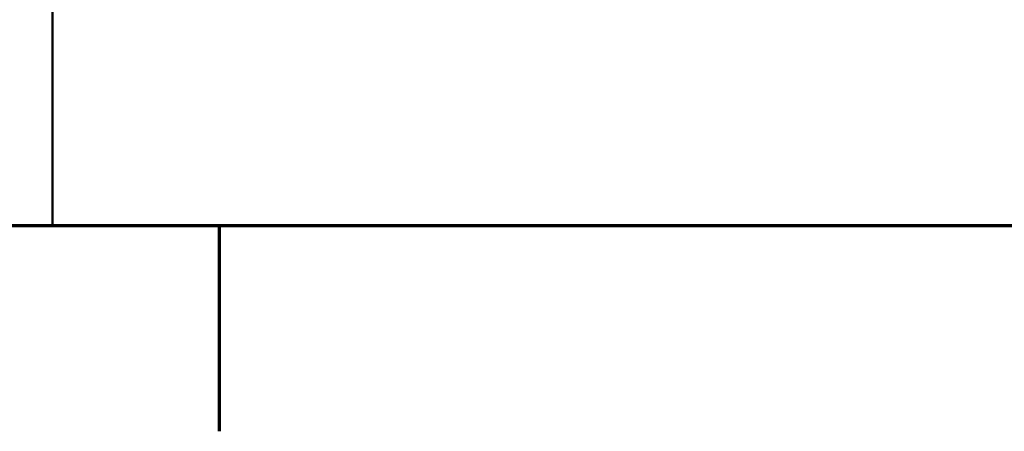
# Model space of a CAD drawing. Header units: inches. Extents: x 0.1 to 16.9, y 0.4 to 10.6.
# Tile 5 of 24: x 12.594 to 13.363, y 0.46 to 0.781. Entities that reach past the tile are written whole.
import ezdxf

# ---------------------------------------------------------------- set-up
doc = ezdxf.new("R2010")
doc.units = ezdxf.units.IN
doc.header["$MEASUREMENT"] = 0
doc.layers.add('Border (ANSI)', color=7, linetype='Continuous', lineweight=70)
doc.layers.add('Title (ANSI)', color=7, linetype='Continuous', lineweight=50)
doc.styles.add('Text Style107', font='arialbd.ttf')
doc.styles.add('Text Style109', font='arialbd.ttf')
doc.styles.add('Text Style47', font='ARIALN.TTF')
doc.styles.add('Text Style50', font='arial.ttf')
doc.styles.add('Text Style55', font='arial.ttf')
doc.styles.add('Text Style59', font='arial.ttf')

# ---------------------------------------------------------------- blocks, each defined once
blk = doc.blocks.new('Borders Default Border')
at = {"layer": 'Border (ANSI)'}
blk.add_line((12.75, 0.62), (12.75, 0.46), dxfattribs=at)
at = {"layer": 'Border (ANSI)', "flags": 128}
blk.add_lwpolyline([(0.38, 0.62), (0.38, 10.38), (16.62, 10.38), (16.62, 0.62), (0.38, 0.62)], dxfattribs=at)
blk = doc.blocks.new('Title Blocks ICD TITLE BLOCK MM CUSTOMER')
at = {"layer": 'Title (ANSI)'}
for p, q in [((7.26137, 8.21203), (7.26137, 7.19206)), ((11.26137, 7.19206), (3.26137, 7.19206))]:
    blk.add_line(p, q, dxfattribs=at)
for tag, p, height, style in [('<TITLE_1>_001', (3.54231, 8.33746), 0.09, 'Text Style50'), ('DESIGNER_001', (8.77913, 8.32936), 0.09, 'Text Style50'), ('<DRAWN_DATE>_001', (10.56064, 8.32936), 0.09, 'Text Style50'), ('<PART_NUMBER>_001', (8.81795, 7.91472), 0.24, 'Text Style109'), ('Sheet_Size_001', (7.36508, 7.90552), 0.13, 'Text Style55'), ('<REVISION_NUMBER>_001', (10.77172, 7.85278), 0.18, 'Text Style107'), ('Sheet_Number_001', (10.80007, 7.2619), 0.08, 'Text Style59'), ('Number_of_sheets_001', (11.09697, 7.2619), 0.08, 'Text Style59'), ('COPYRIGHT_YEAR_001', (4.6229, 7.27065), 0.07, 'Text Style47'), ('<SCALE>_001', (9.82544, 7.2503), 0.08, 'Text Style59')]:
    blk.add_attdef(tag, p, '', height=height, dxfattribs=dict(at, style=style))

msp = doc.modelspace()

# ---------------------------------------------------------------- block references
for name, p in [('Borders Default Border', (0, 0)), ('Title Blocks ICD TITLE BLOCK MM CUSTOMER', (5.35863, -6.57206))]:
    msp.add_blockref(name, p)

doc.saveas('drawing.dxf')
